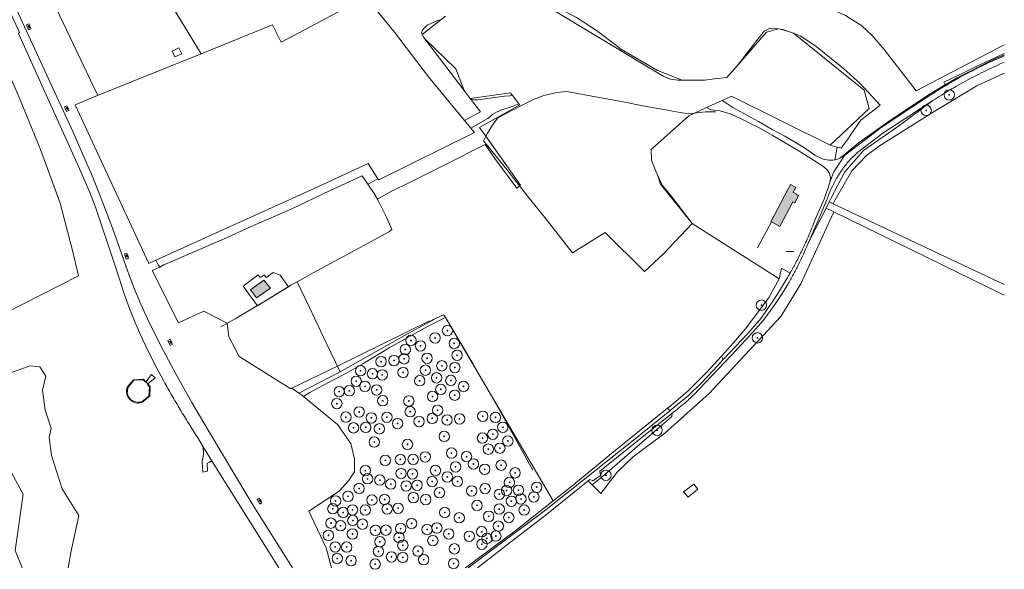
# Model space of a CAD drawing. Header units: metres. Extents: x 187482 to 189800, y 333582 to 335019.
# Tile 194 of 256: x 189325 to 189798, y 333583 to 333848. Entities that reach past the tile are written whole.
import ezdxf

# ---------------------------------------------------------------- set-up
doc = ezdxf.new("R2010")
doc.units = ezdxf.units.M
doc.layers.get('0').update_dxf_attribs({"color": 252, "lineweight": 18})
for name, color, linetype, lineweight in [('B-WE-GR-BEPLANTING_CULTUUR_BOSPLANTSOEN-GV', 252, 'Continuous', 18), ('B-WE-GR-BEPLANTING_CULTUUR_HEESTERS-GV', 252, 'Continuous', 18), ('B-WE-GR-BOOM-S', 252, 'Continuous', 18), ('B-WE-GR-BOS_GEMENGD-GV', 252, 'Continuous', 18), ('B-WE-GR-BOS_LOOF-GV', 252, 'Continuous', 18), ('B-WE-GR-BOUWLAND-GV', 252, 'Continuous', 18), ('B-WE-GR-GRAS-GV', 252, 'Continuous', 18), ('B-WE-GR-GROENVOORZIENING-GV', 252, 'Continuous', 18), ('B-WE-GR-HOUTWAL-GV', 252, 'Continuous', 18), ('B-WE-IE-KUNSTOBJECT-S', 252, 'Continuous', 18), ('B-WE-IE-TERREINAFSCHEIDING_KUNSTMATIG_HEKWERK-G', 252, 'IE-TERREINAFSCHEIDING_KUNSTMATIG-SO', 18), ('B-WE-IE-TERREINAFSCHEIDING_KUNSTMATIG_MUUR-G', 252, 'IE-TERREINAFSCHEIDING_KUNSTMATIG-SO', 18), ('B-WE-IE-TERREINAFSCHEIDING_KUNSTMATIG_MUUR-GV', 252, 'Continuous', 18), ('B-WE-OG-BEBOUWING-GV', 252, 'Continuous', 18), ('B-WE-OG-TERREIN_BEGROEID-GV', 252, 'Continuous', 18), ('B-WE-OG-TERREIN_ERF-GV', 252, 'Continuous', 18), ('B-WE-OG-WEG-GV', 252, 'Continuous', 18), ('B-WE-VH-GESLOTENVERHARDING_ASFALT-GV', 252, 'Continuous', 18), ('B-WE-VH-GESLOTENVERHARDING_BETON-GV', 252, 'Continuous', 18), ('B-WE-VH-HALFVERHARDING-GV', 252, 'Continuous', 18), ('B-WE-VH-ONVERHARD-GV', 252, 'Continuous', 18), ('B-WE-VH-OPENVERHARDING_BETONELEMENT-GV', 252, 'Continuous', 18), ('B-WE-VH-OPENVERHARDING_SIERBESTRATING-GV', 252, 'Continuous', 18)]:
    doc.layers.add(name, color=color, linetype=linetype, lineweight=lineweight)
doc.layers.add('B-WE-OG-BEBOUWING-V', color=7, linetype='Continuous', lineweight=18, true_color=0xf0f0f0)
doc.linetypes.add('IE-TERREINAFSCHEIDING_KUNSTMATIG-SO', pattern='A,4,[82,NLCS.SHX,S=0.75,R=90,X=0,Y=0],4,-2', length=10)

# ---------------------------------------------------------------- blocks, each defined once
blk = doc.blocks.new('SIE-KUNSTOBJECT-SO')
at = {"flags": 128}
blk.add_lwpolyline([(0.3, -0.7, 0.700208), (-0.3, -0.7), (-0.6, -1.5, -1), (-1, -1.2), (-0.5, -0.6, 0.700208), (-0.8, -0.1), (-1.6, -0.3, -1), (-1.6, 0.3), (-0.8, 0.1, 0.700208), (-0.5, 0.6), (-1, 1.2, -1), (-0.6, 1.5), (-0.3, 0.7, 0.700208), (0.3, 0.7), (0.6, 1.5, -1), (1, 1.2), (0.5, 0.6, 0.700208), (0.8, 0.1), (1.6, 0.3, -1), (1.6, -0.3), (0.8, -0.1, 0.700208), (0.5, -0.6), (1, -1.2, -1), (0.6, -1.5)], format="xyb", close=True, dxfattribs=at)
blk = doc.blocks.new('SGR-BOOM_GBKN-SO')
at = {"color": 0, "linetype": 'ByBlock', "lineweight": 18}
for radius in [2, 0.15]:
    blk.add_circle((0, 0), radius, dxfattribs=at)

msp = doc.modelspace()

# ---------------------------------------------------------------- hatches: boundary and pattern name
at = {"layer": 'B-WE-OG-BEBOUWING-V'}
h = msp.add_hatch(color=256, dxfattribs=at)
h.dxf.hatch_style = 1
h.paths.add_polyline_path([(189695.168, 333768.346), (189693.914, 333765.926), (189693.851, 333765.959), (189685.81, 333750.436), (189686.06, 333750.307), (189690.122, 333748.202), (189696.24, 333760.012), (189697.252, 333759.488), (189699.119, 333762.883), (189698.021, 333763.452), (189698.163, 333763.725), (189696.516, 333764.578), (189697.731, 333766.923)], flags=17)
h = msp.add_hatch(color=256, dxfattribs=at)
h.dxf.hatch_style = 1
h.paths.add_polyline_path([(189441.926, 333722.335), (189435.475, 333717.706), (189438.466, 333713.907), (189445.154, 333718.46)], flags=17)

# ---------------------------------------------------------------- linework, layer by layer
at = {"layer": 'B-WE-GR-BEPLANTING_CULTUUR_BOSPLANTSOEN-GV'}
for points in [[(189797.995, 333835.461), (189755.601, 333813.423), (189752.896, 333816.896), (189740.171, 333833.229), (189734.532, 333839.877), (189729.496, 333844.54), (189721.674, 333849.534), (189692.557, 333862.776), (189690.708, 333863.401), (189687.304, 333864.726), (189698.103, 333879.602), (189705.714, 333890.719), (189715.072, 333903.831), (189730.736, 333926.126), (189731.091, 333926.025), (189732.258, 333926.131), (189741.844, 333922.973), (189742.967, 333922.654), (189754.446, 333919.2), (189768.032, 333914.986), (189781.652, 333911.034), (189791.639, 333908.374), (189797.995, 333906.736)], [(189460.973, 333666.351), (189477.359, 333652.915), (189483.755, 333643.88), (189485.568, 333636.301), (189485.492, 333630.226), (189482.605, 333625.905), (189478.188, 333620.817), (189463.616, 333611.316), (189471.981, 333593.712), (189474.535, 333583.97)]]:
    msp.add_lwpolyline(points, dxfattribs=at)
at = {"layer": 'B-WE-GR-BEPLANTING_CULTUUR_BOSPLANTSOEN-GV', "flags": 128}
for points in [[(189386.56, 333872.849), (189411.878, 333831.172), (189446.119, 333845.012), (189450.352, 333836.809), (189453.647, 333838.559), (189479.639, 333852.367)], [(189491.099, 333858.445), (189504.854, 333841.532), (189521.12, 333820.039), (189538.425, 333799.161), (189546.134, 333803.206), (189541.343, 333809.489), (189541.192, 333809.688), (189538.324, 333813.448), (189519.246, 333838.467), (189518.865, 333838.967), (189518.167, 333840.445), (189517.736, 333841.358), (189518.378, 333842.867), (189520.513, 333844.882), (189525.507, 333847.096), (189527.131, 333847.542), (189529.361, 333849.307)], [(189592.286, 333848.559), (189601.933, 333842.389), (189611.661, 333834.941), (189613.14, 333833.756), (189631.199, 333823.176), (189643.027, 333818.479), (189653.809, 333818.536), (189654.014, 333818.559), (189658.609, 333819.076), (189664.656, 333819.757), (189669.741, 333825.559), (189676.081, 333833.887), (189682.477, 333842.036), (189685.347, 333843.526), (189689.498, 333843.115), (189690.41, 333843.024), (189691.583, 333842.908), (189694.707, 333841.751), (189696.692, 333841.016), (189699.863, 333839.841), (189707.428, 333834.768), (189720.744, 333824.058), (189728.713, 333816.933), (189738.304, 333806.506), (189729.046, 333799.202), (189726.441, 333795.496), (189724.179, 333792.314), (189722.686, 333790.171), (189721.29, 333788.212), (189720.083, 333786.486), (189719.605, 333785.811), (189718.623, 333786.079), (189717.652, 333786.344), (189716.488, 333780.212)], [(189718.936, 333780.986), (189719.961, 333781.751), (189727.66, 333788.202), (189741.689, 333798.112), (189761.555, 333811.417), (189769.633, 333816.302), (189768.9, 333817.519), (189778.353, 333822.068), (189784.195, 333824.88), (189797.995, 333831.363)], [(189797.995, 333831.363), (189784.195, 333824.88), (189778.353, 333822.068), (189768.9, 333817.519), (189769.633, 333816.302), (189774.95, 333819.517), (189792.825, 333828.387), (189797.995, 333830.689)], [(189538.915, 333583.97), (189540.174, 333584.993), (189563.273, 333602.188), (189581.056, 333616.243), (189529.234, 333704.425), (189520.703, 333700.138), (189502.183, 333689.87), (189489.563, 333682.164), (189481.734, 333677.701), (189474.834, 333674.103), (189464.036, 333668.29), (189460.973, 333666.351)]]:
    msp.add_lwpolyline(points, dxfattribs=at)
at = {"layer": 'B-WE-GR-BEPLANTING_CULTUUR_BOSPLANTSOEN-GV'}
for points in [[(189716.488, 333780.212, 0.0283), (189717.734, 333780.529)], [(189717.734, 333780.529, 0.0293097), (189718.936, 333780.986)]]:
    msp.add_lwpolyline(points, format="xyb", dxfattribs=at)
at = {"layer": 'B-WE-GR-BEPLANTING_CULTUUR_HEESTERS-GV', "flags": 128}
msp.add_lwpolyline([(189385.219, 333673.519), (189384.994, 333673.333), (189383.909, 333674.385), (189379.423, 333674.204), (189376.498, 333670.589), (189376.366, 333669.176), (189376.235, 333668.025), (189376.563, 333666.842), (189377.319, 333665.659), (189377.944, 333664.935), (189379.061, 333664.245), (189380.343, 333663.851), (189381.756, 333663.621), (189382.808, 333663.654), (189383.268, 333663.884), (189386.621, 333666.612), (189387.015, 333671.115), (189386.062, 333672.134), (189386.221, 333672.47)], close=True, dxfattribs=at)
at = {"layer": 'B-WE-GR-BOS_GEMENGD-GV', "flags": 128}
msp.add_lwpolyline([(189455.475, 333670.345), (189458.728, 333668.071), (189478.588, 333678.324), (189489.662, 333684.494), (189509.964, 333695.897), (189521.635, 333702.374), (189521.315, 333702.639), (189477.78, 333681.164)], close=True, dxfattribs=at)
at = {"layer": 'B-WE-GR-BOS_LOOF-GV'}
for points in [[(189310.315, 333882.898), (189311.532, 333883.395), (189312.508, 333881.005), (189311.291, 333880.508), (189310.174, 333879.996), (189350.222, 333793.505), (189356.125, 333780.225), (189359.076, 333773.291), (189362.036, 333766.054), (189364.9, 333758.779), (189370.089, 333744.829), (189374.822, 333731.526), (189377.183, 333724.714), (189379.77, 333717.984), (189382.867, 333710.852), (189386.104, 333703.783), (189392.501, 333690.797), (189396.066, 333683.894), (189399.737, 333677.046), (189407.364, 333663.567), (189415.197, 333650.206), (189436.307, 333614.781), (189455.773, 333583.97)], [(189393.891, 333673.73), (189390.225, 333680.602), (189386.715, 333687.556), (189383.486, 333694.341), (189380.41, 333701.196), (189377.424, 333708.701), (189374.727, 333716.314), (189372.391, 333723.228), (189370.2, 333730.189), (189360.969, 333757.421), (189358.233, 333764.545), (189355.291, 333771.587), (189352.284, 333778.392), (189349.122, 333785.126), (189324.004, 333840.987)], [(189317.498, 333826.156), (189324.838, 333809.104), (189334.636, 333785.138), (189344.019, 333759.397), (189350.063, 333736.023), (189352.794, 333724.402), (189317.192, 333706.24)], [(189353.082, 333609.134), (189349.155, 333591.401), (189347.829, 333583.97)]]:
    msp.add_lwpolyline(points, dxfattribs=at)
at = {"layer": 'B-WE-GR-BOS_LOOF-GV', "flags": 128}
for points in [[(189474.535, 333583.97), (189471.981, 333593.712), (189463.616, 333611.316), (189478.188, 333620.817), (189482.605, 333625.905), (189485.492, 333630.226), (189485.568, 333636.301), (189483.755, 333643.88), (189477.359, 333652.915), (189460.973, 333666.351), (189459.729, 333667.371), (189458.728, 333668.071), (189455.475, 333670.345), (189454.876, 333670.054), (189430.122, 333685.711), (189425.146, 333695.037), (189424.311, 333701.728), (189413.118, 333707.353), (189400.904, 333701.801), (189388.205, 333726.956), (189391.907, 333728.533), (189391.394, 333729.443), (189390.11, 333731.89), (189387.323, 333730.623), (189386.647, 333730.316), (189351.242, 333806.663), (189362.06, 333811.036), (189361.767, 333811.762), (189342.202, 333852.738)], [(189325.777, 333583.97), (189322.413, 333592.316), (189326.197, 333619.434), (189303.866, 333660.179), (189306.272, 333671.985), (189310.428, 333676.035), (189317.994, 333677.022), (189329.479, 333681.193), (189334.189, 333680.685), (189337.178, 333676.256), (189335.579, 333669.434), (189336.88, 333659.799), (189339.667, 333651.216), (189338.793, 333646.703), (189339.831, 333638.085), (189344.922, 333621.967), (189353.082, 333609.134)], [(189376.266, 333670.814), (189379.279, 333674.473), (189384.079, 333674.673), (189385.219, 333673.519), (189387.998, 333677.006), (189389.699, 333675.325), (189386.221, 333672.47), (189387.351, 333671.278), (189387.072, 333666.491), (189383.317, 333663.498)], [(189415.872, 333634.915), (189414.706, 333634.171), (189414.846, 333630.457), (189412.63, 333629.992), (189412.299, 333635.228), (189412.968, 333638.469), (189412.78, 333642.274), (189410.015, 333646.821)], [(189449.149, 333583.97), (189417.141, 333635.1)]]:
    msp.add_lwpolyline(points, dxfattribs=at)
for points in [[(189329.757, 333843.817), (189330.014, 333843.231), (189328.815, 333842.703), (189327.788, 333845.039), (189328.987, 333845.566), (189329.245, 333844.98)], [(189347.128, 333803.455), (189346.048, 333805.664), (189347.249, 333806.208), (189348.328, 333803.999)], [(189496.56, 333761.316), (189501.917, 333764.31), (189513.556, 333770.129), (189529.289, 333777.996), (189548.39, 333787.546), (189549.473, 333785.976), (189553.01, 333780.85), (189563.594, 333766.563), (189565.379, 333767.966), (189565.446, 333768.018), (189548.732, 333791.573), (189545.734, 333795.799), (189565.017, 333806.57), (189564.576, 333807.157), (189561.304, 333805.887), (189555.989, 333804.038), (189553.454, 333802.862), (189552.143, 333802.175), (189549.703, 333800.072), (189541.522, 333795.418), (189543.221, 333793.285), (189497.187, 333770.582), (189496.85, 333771.106), (189491.964, 333768.484), (189495.051, 333764.012)], [(189376.724, 333733.585), (189376.975, 333732.917), (189375.781, 333732.465), (189374.899, 333734.923), (189376.092, 333735.376), (189376.326, 333734.64)], [(189460.973, 333666.351), (189464.036, 333668.29), (189474.834, 333674.103), (189481.734, 333677.701), (189489.563, 333682.164), (189502.183, 333689.87), (189520.703, 333700.138), (189529.234, 333704.425), (189528.557, 333705.507), (189527.811, 333705.535), (189523.607, 333703.468), (189521.635, 333702.374), (189509.964, 333695.897), (189489.662, 333684.494), (189478.588, 333678.324), (189458.728, 333668.071), (189459.729, 333667.371)], [(189397.703, 333692.192), (189398.036, 333691.561), (189396.908, 333690.963), (189395.725, 333693.291), (189396.852, 333693.89), (189397.176, 333693.189)], [(189440.711, 333615.896), (189441.072, 333615.281), (189439.972, 333614.633), (189438.686, 333616.905), (189439.784, 333617.554), (189440.14, 333616.869)]]:
    msp.add_lwpolyline(points, close=True, dxfattribs=at)
at = {"layer": 'B-WE-GR-BOS_LOOF-GV'}
for points in [[(189397.763, 333666.909, -0.0040487), (189393.891, 333673.73)], [(189376.068, 333667.715, -0.1393875), (189376.266, 333670.814)], [(189377.53, 333664.976, -0.1393304), (189376.068, 333667.715)], [(189401.741, 333660.149, -0.0041112), (189397.763, 333666.909)], [(189380.214, 333663.415, -0.139701), (189377.53, 333664.976)], [(189383.317, 333663.498, -0.1395374), (189380.214, 333663.415)], [(189405.826, 333653.452, -0.0039341), (189401.741, 333660.149)], [(189410.015, 333646.821, -0.0040679), (189405.826, 333653.452)], [(189416.143, 333635.132, 0.0904178), (189415.872, 333634.915)], [(189416.472, 333635.242, 0.0902443), (189416.143, 333635.132)], [(189416.819, 333635.231, 0.0893388), (189416.472, 333635.242)], [(189417.141, 333635.1, 0.090281), (189416.819, 333635.231)]]:
    msp.add_lwpolyline(points, format="xyb", dxfattribs=at)
at = {"layer": 'B-WE-GR-BOUWLAND-GV', "flags": 128}
for points in [[(189529.361, 333849.307), (189527.131, 333847.542), (189518.167, 333840.445), (189518.865, 333838.967), (189519.246, 333838.467), (189534.246, 333823.909), (189538.324, 333813.448), (189541.192, 333809.688), (189560.621, 333812.431), (189561.578, 333811.155), (189564.576, 333807.157), (189565.017, 333806.57), (189545.734, 333795.799), (189548.732, 333791.573), (189565.446, 333768.018), (189565.379, 333767.966), (189563.594, 333766.563), (189553.01, 333780.85), (189549.473, 333785.976), (189548.39, 333787.546), (189529.289, 333777.996), (189513.556, 333770.129), (189501.917, 333764.31), (189496.56, 333761.316), (189495.051, 333764.012), (189491.964, 333768.484), (189489.209, 333772.475), (189473.471, 333765.356), (189455.471, 333756.688), (189435.881, 333748.088), (189422.601, 333742.079), (189393.909, 333729.663), (189391.907, 333728.533), (189388.205, 333726.956), (189400.904, 333701.801), (189413.118, 333707.353), (189424.311, 333701.728), (189425.146, 333695.037), (189430.122, 333685.711), (189454.876, 333670.054), (189455.475, 333670.345), (189477.78, 333681.164), (189521.315, 333702.639), (189521.635, 333702.374), (189523.607, 333703.468), (189527.811, 333705.535), (189528.557, 333705.507), (189529.234, 333704.425), (189581.056, 333616.243), (189589.203, 333622.641), (189610.836, 333640.386), (189636.131, 333660.875), (189637.909, 333662.315), (189645.977, 333669.183), (189654.766, 333677.972), (189661.955, 333685.781), (189667.796, 333692.127), (189673.455, 333698.794), (189684.629, 333713.728), (189689.706, 333723.009), (189647.95, 333749.645), (189632.743, 333768.406), (189631.215, 333773.026), (189630.221, 333774.987), (189628.387, 333780.029), (189628.261, 333785.156), (189628.265, 333785.162), (189629.768, 333786.617), (189646.255, 333801.41), (189654.829, 333805.285), (189662.328, 333808.675), (189666.854, 333810.721), (189714.232, 333787.277), (189733.036, 333804.86), (189730.594, 333813.652), (189696.692, 333841.016), (189694.707, 333841.751), (189690.41, 333843.024), (189689.498, 333843.115), (189683.705, 333841.492), (189669.741, 333825.559), (189664.656, 333819.757), (189658.609, 333819.076), (189654.014, 333818.559), (189653.809, 333818.536), (189643.027, 333818.479), (189640.98, 333818.469), (189637.437, 333818.936), (189633.959, 333820.372), (189576.983, 333854.68)], [(189797.995, 333715.175), (189716.091, 333755.175), (189700.188, 333720.554), (189690.606, 333704.924), (189682.104, 333695.684), (189656.163, 333667.928), (189634.745, 333648.75), (189619.532, 333637.417), (189611.917, 333630.047), (189604.074, 333619.785), (189599.902, 333623.969), (189597.969, 333625.907), (189577.034, 333609.014), (189558.514, 333594.798), (189544.737, 333583.97)]]:
    msp.add_lwpolyline(points, dxfattribs=at)
at = {"layer": 'B-WE-GR-BOUWLAND-GV'}
msp.add_lwpolyline([(189797.995, 333821.816), (189784.852, 333815.777), (189764.218, 333803.456), (189738.001, 333786.984), (189731.8, 333782.233), (189724.608, 333774.915), (189716.708, 333761.006), (189715.711, 333759.051), (189797.995, 333720.211)], dxfattribs=at)
at = {"layer": 'B-WE-GR-BOUWLAND-GV', "flags": 128}
msp.add_lwpolyline([(189439.724, 333710.564), (189438.855, 333710.029), (189431.962, 333719.517), (189439.282, 333724.834), (189440.222, 333723.54), (189442.162, 333724.95), (189443.083, 333723.683), (189446.373, 333726.072), (189449.767, 333724.779), (189452.241, 333721.373), (189453.842, 333719.17), (189439.905, 333710.67)], close=True, dxfattribs=at)
at = {"layer": 'B-WE-GR-GRAS-GV', "flags": 128}
msp.add_lwpolyline([(189387.323, 333730.623), (189390.11, 333731.89), (189466.095, 333766.43), (189492.136, 333778.429), (189496.85, 333771.106), (189497.187, 333770.582), (189543.221, 333793.285), (189541.522, 333795.418), (189538.425, 333799.161), (189521.12, 333820.039), (189504.854, 333841.532), (189491.099, 333858.445), (189479.639, 333852.367), (189453.647, 333838.559), (189450.352, 333836.809), (189446.119, 333845.012), (189411.878, 333831.172), (189362.06, 333811.036), (189351.242, 333806.663), (189386.647, 333730.316)], close=True, dxfattribs=at)
at = {"layer": 'B-WE-GR-GRAS-GV'}
msp.add_lwpolyline([(189721.674, 333849.534), (189729.496, 333844.54), (189734.532, 333839.877), (189740.171, 333833.229), (189752.896, 333816.896), (189755.601, 333813.423), (189797.995, 333835.461)], dxfattribs=at)
at = {"layer": 'B-WE-GR-GROENVOORZIENING-GV'}
for points in [[(189797.948, 333827.082, 0.010422), (189789.093, 333823.016)], [(189780.415, 333818.584, 0.0104764), (189771.929, 333813.795)], [(189789.093, 333823.016, 0.0103727), (189780.415, 333818.584)], [(189771.929, 333813.795, 0.0103676), (189763.65, 333808.657)], [(189703.332, 333739.388, -0.0089802), (189701.224, 333734.485)], [(189701.224, 333734.485, -0.0088857), (189698.941, 333729.661)], [(189698.941, 333729.661, -0.0090514), (189696.486, 333724.923)], [(189696.486, 333724.923, -0.0088081), (189693.861, 333720.276)], [(189651.109, 333669.695, -0.0114327), (189648.101, 333666.668)], [(189644.959, 333663.781, -0.0113436), (189641.689, 333661.041)], [(189648.101, 333666.668, -0.0114313), (189644.959, 333663.781)], [(189641.689, 333661.041, -0.0115307), (189638.297, 333658.452)]]:
    msp.add_lwpolyline(points, format="xyb", dxfattribs=at)
at = {"layer": 'B-WE-GR-GROENVOORZIENING-GV', "flags": 128}
for points in [[(189797.995, 333827.103), (189797.948, 333827.082)], [(189715.711, 333759.051), (189716.708, 333761.006), (189724.608, 333774.915), (189731.8, 333782.233), (189738.001, 333786.984), (189764.218, 333803.456), (189784.852, 333815.777), (189797.995, 333821.816)], [(189763.65, 333808.657), (189747.683, 333796.877), (189730.302, 333784.67), (189721.28, 333774.454), (189714.823, 333761.916), (189713.843, 333760.013), (189715.711, 333759.051)], [(189634.745, 333648.75), (189656.163, 333667.928), (189682.104, 333695.684), (189690.606, 333704.924), (189700.188, 333720.554), (189716.091, 333755.175), (189712.305, 333757.024), (189712.125, 333756.675), (189704.977, 333742.622), (189703.332, 333739.388)], [(189693.861, 333720.276), (189690.871, 333715.394), (189687.699, 333710.628), (189682.192, 333703.1), (189677.024, 333697.29), (189669.664, 333689.286), (189651.109, 333669.695)], [(189638.297, 333658.452), (189638.148, 333656.726), (189604.574, 333627.775), (189601.336, 333624.983), (189599.902, 333623.969), (189604.074, 333619.785), (189611.917, 333630.047), (189619.532, 333637.417), (189634.745, 333648.75)]]:
    msp.add_lwpolyline(points, dxfattribs=at)
at = {"layer": 'B-WE-GR-HOUTWAL-GV', "flags": 128}
for points in [[(189575.162, 333855.182), (189576.983, 333854.68), (189633.959, 333820.372), (189637.437, 333818.936), (189640.98, 333818.469), (189643.027, 333818.479), (189631.199, 333823.176), (189613.14, 333833.756), (189611.661, 333834.941), (189601.933, 333842.389), (189592.286, 333848.559), (189582.984, 333853.37)], [(189527.131, 333847.542), (189525.507, 333847.096), (189520.513, 333844.882), (189518.378, 333842.867), (189517.736, 333841.358), (189518.167, 333840.445)], [(189689.498, 333843.115), (189685.347, 333843.526), (189682.477, 333842.036), (189676.081, 333833.887), (189669.741, 333825.559), (189683.705, 333841.492)], [(189694.707, 333841.751), (189691.583, 333842.908), (189690.41, 333843.024)], [(189519.246, 333838.467), (189538.324, 333813.448), (189534.246, 333823.909)], [(189696.692, 333841.016), (189730.594, 333813.652), (189733.036, 333804.86), (189714.232, 333787.277), (189717.652, 333786.344), (189718.623, 333786.079), (189719.605, 333785.811), (189720.083, 333786.486), (189721.29, 333788.212), (189722.686, 333790.171), (189724.179, 333792.314), (189726.441, 333795.496), (189729.046, 333799.202), (189738.304, 333806.506), (189728.713, 333816.933), (189720.744, 333824.058), (189707.428, 333834.768), (189699.863, 333839.841)], [(189564.576, 333807.157), (189561.578, 333811.155), (189560.238, 333811.019), (189557.697, 333810.829), (189546.136, 333809.163), (189544.669, 333808.957), (189543.025, 333809.101), (189541.343, 333809.489), (189546.134, 333803.206), (189538.425, 333799.161), (189541.522, 333795.418), (189549.703, 333800.072), (189552.143, 333802.175), (189553.454, 333802.862), (189555.989, 333804.038), (189561.304, 333805.887)], [(189561.578, 333811.155), (189560.621, 333812.431), (189541.192, 333809.688), (189541.343, 333809.489), (189543.025, 333809.101), (189544.669, 333808.957), (189546.136, 333809.163), (189557.697, 333810.829), (189560.238, 333811.019)], [(189496.85, 333771.106), (189492.136, 333778.429), (189466.095, 333766.43), (189390.11, 333731.89), (189391.394, 333729.443), (189391.907, 333728.533), (189393.909, 333729.663), (189422.601, 333742.079), (189435.881, 333748.088), (189455.471, 333756.688), (189473.471, 333765.356), (189489.209, 333772.475), (189491.964, 333768.484)]]:
    msp.add_lwpolyline(points, close=True, dxfattribs=at)
for points in [[(189716.488, 333780.212), (189717.652, 333786.344), (189714.232, 333787.277), (189666.854, 333810.721), (189662.328, 333808.675), (189663.625, 333807.864)], [(189663.625, 333807.864), (189667.449, 333805.346), (189679.858, 333798.537), (189686.302, 333794.81), (189692.479, 333791.555), (189698.751, 333787.923), (189701.859, 333786.026), (189706.858, 333782.457), (189709.163, 333781.264)], [(189797.995, 333720.211), (189715.711, 333759.051), (189713.843, 333760.013), (189712.305, 333757.024)]]:
    msp.add_lwpolyline(points, dxfattribs=at)
at = {"layer": 'B-WE-GR-HOUTWAL-GV'}
for points in [[(189709.163, 333781.264, 0.0836768), (189712.737, 333780.119)], [(189712.737, 333780.119, 0.0839723), (189716.488, 333780.212)]]:
    msp.add_lwpolyline(points, format="xyb", dxfattribs=at)
msp.add_lwpolyline([(189712.305, 333757.024), (189716.091, 333755.175), (189797.995, 333715.175)], dxfattribs=at)
at = {"layer": 'B-WE-IE-TERREINAFSCHEIDING_KUNSTMATIG_HEKWERK-G', "ltscale": 0.2, "flags": 128}
for points in [[(189571.681, 333809.262), (189567.38, 333807.056), (189559.277, 333802.878), (189554.33, 333800.152), (189552.16, 333797.288), (189549.466, 333792.972), (189548.732, 333791.573)], [(189659.145, 333803.201), (189656.828, 333803.297), (189654.344, 333803.255), (189646.106, 333802.332), (189641.204, 333803.049), (189637.891, 333803.706), (189624.245, 333806.151), (189614.724, 333808.011), (189603.154, 333810.11), (189587.632, 333813.001), (189582.854, 333812.558), (189576.567, 333811.072), (189571.876, 333809.334), (189571.681, 333809.262)], [(189548.732, 333791.573), (189547.539, 333789.297)], [(189547.539, 333789.297), (189558.808, 333775.597), (189568.897, 333762.631), (189577.633, 333751.654), (189590.392, 333735.455), (189606.102, 333745.291), (189624.986, 333726.534), (189634.057, 333734.932), (189647.95, 333749.645)], [(189549.473, 333785.976), (189553.01, 333780.85)], [(189393.909, 333729.663), (189422.601, 333742.079), (189435.881, 333748.088), (189455.471, 333756.688), (189473.471, 333765.356), (189489.209, 333772.475)], [(189489.209, 333772.475), (189491.964, 333768.484)], [(189647.95, 333749.645), (189637.591, 333762.967), (189633.449, 333768.069), (189630.65, 333774.335)], [(189491.964, 333768.484), (189495.051, 333764.012), (189497.292, 333760.008)], [(189497.466, 333759.659), (189500.969, 333752.634), (189503.436, 333746.642), (189502.336, 333745.7), (189486.168, 333736.883), (189465.335, 333725.776), (189458.001, 333721.589)], [(189497.292, 333760.008), (189497.466, 333759.659)], [(189679.302, 333737.932), (189686.06, 333750.307)], [(189696.667, 333736.098), (189693.104, 333736.174)], [(189391.907, 333728.533), (189393.909, 333729.663)], [(189457.694, 333721.414), (189454.985, 333719.867), (189439.905, 333710.67), (189439.724, 333710.564)], [(189458.001, 333721.589), (189457.694, 333721.414)], [(189458.001, 333721.589), (189463.752, 333709.434), (189471.894, 333692.28), (189478.588, 333678.324)], [(189439.724, 333710.564), (189428.23, 333703.811), (189421.36, 333699.941)], [(189529.234, 333704.425), (189542.416, 333682.348), (189555.78, 333659.055), (189571.222, 333631.01)], [(189385.219, 333673.519), (189384.079, 333674.673), (189379.279, 333674.473), (189376.266, 333670.814)], [(189383.317, 333663.498), (189387.072, 333666.491), (189387.351, 333671.278), (189386.221, 333672.47)]]:
    msp.add_lwpolyline(points, dxfattribs=at)
msp.add_lwpolyline([(189643.791, 333620.646), (189646.061, 333617.998), (189650.702, 333621.808), (189648.679, 333624.262)], close=True, dxfattribs=at)
at = {"layer": 'B-WE-IE-TERREINAFSCHEIDING_KUNSTMATIG_MUUR-G', "ltscale": 0.2, "flags": 128}
for points in [[(189329.245, 333844.98), (189328.691, 333844.644), (189329.202, 333843.481), (189329.757, 333843.817)], [(189329.757, 333843.817), (189329.245, 333844.98)], [(189376.724, 333733.585), (189376.208, 333733.407), (189375.809, 333734.462), (189376.326, 333734.64)], [(189376.326, 333734.64), (189376.724, 333733.585)], [(189397.703, 333692.192), (189397.214, 333691.951), (189396.686, 333692.948), (189397.176, 333693.189)], [(189397.176, 333693.189), (189397.703, 333692.192)], [(189440.711, 333615.896), (189440.233, 333615.634), (189439.661, 333616.606), (189440.14, 333616.869)], [(189440.14, 333616.869), (189440.711, 333615.896)]]:
    msp.add_lwpolyline(points, dxfattribs=at)
msp.add_lwpolyline([(189347.975, 333804.6), (189347.512, 333805.576), (189347.007, 333805.347), (189347.47, 333804.371)], close=True, dxfattribs=at)
at = {"layer": 'B-WE-IE-TERREINAFSCHEIDING_KUNSTMATIG_MUUR-G', "ltscale": 0.2}
for points in [[(189376.068, 333667.715, -0.1393875), (189376.266, 333670.814)], [(189377.53, 333664.976, -0.1393304), (189376.068, 333667.715)], [(189380.214, 333663.415, -0.139701), (189377.53, 333664.976)], [(189383.317, 333663.498, -0.1395374), (189380.214, 333663.415)]]:
    msp.add_lwpolyline(points, format="xyb", dxfattribs=at)
at = {"layer": 'B-WE-IE-TERREINAFSCHEIDING_KUNSTMATIG_MUUR-GV', "flags": 128}
for points in [[(189383.317, 333663.498), (189387.072, 333666.491), (189387.351, 333671.278), (189386.221, 333672.47), (189386.062, 333672.134), (189387.015, 333671.115), (189386.621, 333666.612), (189383.268, 333663.884), (189382.808, 333663.654), (189381.756, 333663.621), (189380.343, 333663.851), (189379.061, 333664.245), (189377.944, 333664.935), (189377.319, 333665.659), (189376.563, 333666.842), (189376.235, 333668.025), (189376.366, 333669.176), (189376.498, 333670.589), (189379.423, 333674.204), (189383.909, 333674.385), (189384.994, 333673.333), (189385.219, 333673.519)], [(189385.219, 333673.519), (189384.079, 333674.673), (189379.279, 333674.473), (189376.266, 333670.814)]]:
    msp.add_lwpolyline(points, dxfattribs=at)
at = {"layer": 'B-WE-IE-TERREINAFSCHEIDING_KUNSTMATIG_MUUR-GV'}
for points in [[(189376.266, 333670.814, 0.1393875), (189376.068, 333667.715)], [(189376.068, 333667.715, 0.1393304), (189377.53, 333664.976)], [(189377.53, 333664.976, 0.139701), (189380.214, 333663.415)], [(189380.214, 333663.415, 0.1395374), (189383.317, 333663.498)]]:
    msp.add_lwpolyline(points, format="xyb", dxfattribs=at)
at = {"layer": 'B-WE-OG-BEBOUWING-GV', "flags": 128}
for points in [[(189695.168, 333768.346), (189693.914, 333765.926), (189693.851, 333765.959), (189685.81, 333750.436), (189686.06, 333750.307), (189690.122, 333748.202), (189696.24, 333760.012), (189697.252, 333759.488), (189699.119, 333762.883), (189698.021, 333763.452), (189698.163, 333763.725), (189696.516, 333764.578), (189697.731, 333766.923)], [(189441.926, 333722.335), (189435.475, 333717.706), (189438.466, 333713.907), (189445.154, 333718.46)]]:
    msp.add_lwpolyline(points, close=True, dxfattribs=at)
at = {"layer": 'B-WE-OG-TERREIN_BEGROEID-GV', "flags": 128}
for points in [[(189317.192, 333706.24), (189352.794, 333724.402), (189350.063, 333736.023), (189344.019, 333759.397), (189334.636, 333785.138), (189324.838, 333809.104), (189317.498, 333826.156)], [(189347.829, 333583.97), (189349.155, 333591.401), (189353.082, 333609.134)]]:
    msp.add_lwpolyline(points, dxfattribs=at)
at = {"layer": 'B-WE-OG-TERREIN_BEGROEID-GV'}
msp.add_lwpolyline([(189353.082, 333609.134), (189344.922, 333621.967), (189339.831, 333638.085), (189338.793, 333646.703), (189339.667, 333651.216), (189336.88, 333659.799), (189335.579, 333669.434), (189337.178, 333676.256), (189334.189, 333680.685), (189329.479, 333681.193), (189317.994, 333677.022), (189310.428, 333676.035), (189306.272, 333671.985), (189303.866, 333660.179), (189326.197, 333619.434), (189322.413, 333592.316), (189325.777, 333583.97)], dxfattribs=at)
at = {"layer": 'B-WE-OG-TERREIN_ERF-GV', "flags": 128}
for points in [[(189362.06, 333811.036), (189411.878, 333831.172), (189386.56, 333872.849), (189342.202, 333852.738), (189361.767, 333811.762)], [(189402.502, 333831.198), (189401.165, 333834.062), (189397.824, 333832.502), (189399.161, 333829.638)], [(189402.502, 333831.198), (189399.161, 333829.638), (189397.824, 333832.502), (189401.165, 333834.062)], [(189695.168, 333768.346), (189697.731, 333766.923), (189696.516, 333764.578), (189698.163, 333763.725), (189698.021, 333763.452), (189699.119, 333762.883), (189697.252, 333759.488), (189696.24, 333760.012), (189690.122, 333748.202), (189686.06, 333750.307), (189685.81, 333750.436), (189693.851, 333765.959), (189693.914, 333765.926)], [(189439.724, 333710.564), (189439.905, 333710.67), (189453.842, 333719.17), (189452.241, 333721.373), (189449.767, 333724.779), (189446.373, 333726.072), (189443.083, 333723.683), (189442.162, 333724.95), (189440.222, 333723.54), (189439.282, 333724.834), (189431.962, 333719.517), (189438.855, 333710.029)], [(189441.926, 333722.335), (189445.154, 333718.46), (189438.466, 333713.907), (189435.475, 333717.706)]]:
    msp.add_lwpolyline(points, close=True, dxfattribs=at)
for points in [[(189706.937, 333751.191), (189711.332, 333761.206), (189713.495, 333767.149), (189714.292, 333769.985), (189714.376, 333771.531), (189713.906, 333773.648), (189712.87, 333775.305), (189711.393, 333776.605), (189708.876, 333778.347), (189698.906, 333784.674), (189686.451, 333792.036), (189680.396, 333795.412), (189670.861, 333800.281), (189666.12, 333802.265), (189661.355, 333803.667), (189658.305, 333804.081), (189656.925, 333804.268), (189654.829, 333805.285), (189646.255, 333801.41), (189629.768, 333786.617), (189628.265, 333785.162), (189628.261, 333785.156)], [(189628.261, 333785.156), (189628.387, 333780.029), (189630.221, 333774.987), (189631.215, 333773.026), (189632.743, 333768.406), (189647.95, 333749.645), (189689.706, 333723.009), (189690.893, 333728.115), (189694.999, 333725.766)]]:
    msp.add_lwpolyline(points, dxfattribs=at)
at = {"layer": 'B-WE-OG-TERREIN_ERF-GV'}
for points in [[(189704.003, 333743.866, 0.0114371), (189706.937, 333751.191)], [(189700.741, 333736.682, 0.0113496), (189704.003, 333743.866)], [(189697.967, 333731.173, 0.0087735), (189700.741, 333736.682)], [(189694.999, 333725.766, 0.0087722), (189697.967, 333731.173)]]:
    msp.add_lwpolyline(points, format="xyb", dxfattribs=at)
at = {"layer": 'B-WE-OG-WEG-GV', "flags": 128}
for points in [[(189797.995, 333830.689), (189792.825, 333828.387), (189774.95, 333819.517), (189769.633, 333816.302), (189769.855, 333815.933)], [(189796.928, 333829.697), (189797.995, 333830.162)], [(189769.855, 333815.933), (189769.633, 333816.302), (189761.555, 333811.417), (189741.689, 333798.112), (189727.66, 333788.202), (189719.961, 333781.751), (189718.936, 333780.986)], [(189721.145, 333782.295), (189738.097, 333795.181), (189750.737, 333803.662), (189762.706, 333811.435)], [(189703.332, 333739.388), (189704.977, 333742.622), (189712.125, 333756.675), (189712.305, 333757.024), (189713.843, 333760.013), (189714.823, 333761.916), (189721.28, 333774.454), (189730.302, 333784.67), (189747.683, 333796.877), (189763.65, 333808.657), (189752.105, 333801.246), (189739.58, 333792.979), (189727.469, 333783.651), (189723.918, 333780.31)], [(189712.532, 333760.558), (189708.795, 333751.774), (189703.332, 333739.388)], [(189540.276, 333583.97), (189554.95, 333595.107), (189566.852, 333603.907), (189576.905, 333611.488), (189588.508, 333620.516), (189619.735, 333645.365), (189637.218, 333659.533), (189636.698, 333660.175), (189636.131, 333660.875), (189610.836, 333640.386), (189589.203, 333622.641), (189581.056, 333616.243), (189563.273, 333602.188), (189540.174, 333584.993), (189538.915, 333583.97)]]:
    msp.add_lwpolyline(points, dxfattribs=at)
at = {"layer": 'B-WE-OG-WEG-GV'}
for points in [[(189788.069, 333825.722, -0.0113874), (189796.928, 333829.697)], [(189779.4, 333821.347, -0.0114681), (189788.069, 333825.722)], [(189769.855, 333815.933, -0.0062844), (189774.592, 333818.701)], [(189774.592, 333818.701, -0.0065141), (189779.4, 333821.347)], [(189764.476, 333812.586, -0.0025063), (189766.258, 333813.719)], [(189766.258, 333813.719, -0.0023586), (189768.051, 333814.835)], [(189768.051, 333814.835, -0.0026027), (189769.855, 333815.933)], [(189762.706, 333811.435, -0.0025017), (189764.476, 333812.586)], [(189718.936, 333780.986, 0.0285114), (189720.078, 333781.577)], [(189720.078, 333781.577, 0.0284689), (189721.145, 333782.295)], [(189720.319, 333775.841, 0.0258119), (189717.201, 333771.024)], [(189723.918, 333780.31, 0.0257752), (189720.319, 333775.841)], [(189717.201, 333771.024, 0.0258768), (189714.596, 333765.912)], [(189714.596, 333765.912, 0.0258253), (189712.532, 333760.558)]]:
    msp.add_lwpolyline(points, format="xyb", dxfattribs=at)
at = {"layer": 'B-WE-OG-WEG-GV', "flags": 128}
for points in [[(189661.955, 333685.781), (189662.136, 333685.46), (189662.88, 333684.141), (189674.733, 333696.772), (189681.022, 333703.996), (189686.45, 333711.747), (189689.925, 333717.226), (189693.259, 333722.793), (189693.48, 333723.163), (189693.7, 333723.533), (189693.918, 333723.904), (189694.136, 333724.275), (189694.353, 333724.647), (189694.57, 333725.02), (189694.785, 333725.393), (189694.999, 333725.766), (189690.893, 333728.115), (189689.706, 333723.009), (189684.629, 333713.728), (189673.455, 333698.794), (189667.796, 333692.127)], [(189636.131, 333660.875), (189636.698, 333660.175), (189637.218, 333659.533), (189637.395, 333659.677), (189646.175, 333666.951), (189652.299, 333672.892), (189658.151, 333679.101), (189662.88, 333684.141), (189662.136, 333685.46), (189661.955, 333685.781), (189654.766, 333677.972), (189645.977, 333669.183), (189637.909, 333662.315)], [(189599.902, 333623.969), (189601.336, 333624.983), (189604.574, 333627.775), (189638.148, 333656.726), (189638.297, 333658.452), (189603.494, 333630.572), (189603.908, 333628.422), (189600.075, 333625.922), (189598.669, 333626.432), (189597.969, 333625.907)]]:
    msp.add_lwpolyline(points, close=True, dxfattribs=at)
at = {"layer": 'B-WE-VH-GESLOTENVERHARDING_ASFALT-GV', "flags": 128}
for points in [[(189273.736, 333945.739), (189276.586, 333940.536), (189286.707, 333920.799), (189303.909, 333886.054), (189324.442, 333841.367), (189324.004, 333840.987), (189349.122, 333785.126), (189352.284, 333778.392), (189355.291, 333771.587), (189358.233, 333764.545), (189360.969, 333757.421), (189370.2, 333730.189), (189372.391, 333723.228), (189374.727, 333716.314), (189377.424, 333708.701), (189380.41, 333701.196), (189383.486, 333694.341), (189386.715, 333687.556), (189390.225, 333680.602), (189393.891, 333673.73)], [(189455.773, 333583.97), (189436.307, 333614.781), (189415.197, 333650.206), (189407.364, 333663.567), (189399.737, 333677.046), (189396.066, 333683.894), (189392.501, 333690.797), (189386.104, 333703.783), (189382.867, 333710.852), (189379.77, 333717.984), (189377.183, 333724.714), (189374.822, 333731.526), (189370.089, 333744.829), (189364.9, 333758.779), (189362.036, 333766.054), (189359.076, 333773.291), (189356.125, 333780.225), (189350.222, 333793.505), (189310.174, 333879.996)], [(189410.015, 333646.821), (189412.78, 333642.274), (189417.141, 333635.1), (189449.149, 333583.97)], [(189417.141, 333635.1), (189412.78, 333642.274), (189412.968, 333638.469), (189412.299, 333635.228), (189412.63, 333629.992), (189414.846, 333630.457), (189414.706, 333634.171), (189415.872, 333634.915)]]:
    msp.add_lwpolyline(points, dxfattribs=at)
at = {"layer": 'B-WE-VH-GESLOTENVERHARDING_ASFALT-GV'}
for points in [[(189393.891, 333673.73, 0.0040487), (189397.763, 333666.909)], [(189397.763, 333666.909, 0.0041112), (189401.741, 333660.149)], [(189401.741, 333660.149, 0.0039341), (189405.826, 333653.452)], [(189405.826, 333653.452, 0.0040679), (189410.015, 333646.821)], [(189415.872, 333634.915, -0.0904178), (189416.143, 333635.132)], [(189416.143, 333635.132, -0.0902443), (189416.472, 333635.242)], [(189416.472, 333635.242, -0.0893388), (189416.819, 333635.231)], [(189416.819, 333635.231, -0.090281), (189417.141, 333635.1)]]:
    msp.add_lwpolyline(points, format="xyb", dxfattribs=at)
at = {"layer": 'B-WE-VH-GESLOTENVERHARDING_BETON-GV', "flags": 128}
msp.add_lwpolyline([(189329.245, 333844.98), (189328.691, 333844.644), (189329.202, 333843.481), (189329.757, 333843.817)], close=True, dxfattribs=at)
at = {"layer": 'B-WE-VH-HALFVERHARDING-GV'}
for points in [[(189796.928, 333829.697, 0.0113874), (189788.069, 333825.722)], [(189788.069, 333825.722, 0.0114681), (189779.4, 333821.347)], [(189789.093, 333823.016, -0.010422), (189797.948, 333827.082)], [(189774.592, 333818.701, 0.0062844), (189769.855, 333815.933)], [(189771.929, 333813.795, -0.0104764), (189780.415, 333818.584)], [(189779.4, 333821.347, 0.0065141), (189774.592, 333818.701)], [(189780.415, 333818.584, -0.0103727), (189789.093, 333823.016)], [(189763.65, 333808.657, -0.0103676), (189771.929, 333813.795)], [(189766.258, 333813.719, 0.0025063), (189764.476, 333812.586)], [(189768.051, 333814.835, 0.0023586), (189766.258, 333813.719)], [(189769.855, 333815.933, 0.0026027), (189768.051, 333814.835)], [(189764.476, 333812.586, 0.0025017), (189762.706, 333811.435)], [(189717.201, 333771.024, -0.0258119), (189720.319, 333775.841)], [(189720.319, 333775.841, -0.0257752), (189723.918, 333780.31)], [(189714.596, 333765.912, -0.0258768), (189717.201, 333771.024)], [(189712.532, 333760.558, -0.0258253), (189714.596, 333765.912)], [(189706.937, 333751.191, -0.0114371), (189704.003, 333743.866)], [(189704.003, 333743.866, -0.0113496), (189700.741, 333736.682)], [(189701.224, 333734.485, 0.0089802), (189703.332, 333739.388)], [(189700.741, 333736.682, -0.0087735), (189697.967, 333731.173)], [(189698.941, 333729.661, 0.0088857), (189701.224, 333734.485)], [(189697.967, 333731.173, -0.0087722), (189694.999, 333725.766)], [(189696.486, 333724.923, 0.0090514), (189698.941, 333729.661)], [(189693.861, 333720.276, 0.0088081), (189696.486, 333724.923)], [(189648.101, 333666.668, 0.0114327), (189651.109, 333669.695)], [(189641.689, 333661.041, 0.0113436), (189644.959, 333663.781)], [(189644.959, 333663.781, 0.0114313), (189648.101, 333666.668)], [(189638.297, 333658.452, 0.0115307), (189641.689, 333661.041)]]:
    msp.add_lwpolyline(points, format="xyb", dxfattribs=at)
at = {"layer": 'B-WE-VH-HALFVERHARDING-GV', "flags": 128}
for points in [[(189797.995, 333830.162), (189796.928, 333829.697)], [(189797.948, 333827.082), (189797.995, 333827.103)], [(189762.706, 333811.435), (189750.737, 333803.662), (189738.097, 333795.181), (189721.145, 333782.295), (189716.096, 333774.459), (189714.292, 333769.985), (189713.495, 333767.149), (189711.332, 333761.206), (189706.937, 333751.191)], [(189723.918, 333780.31), (189727.469, 333783.651), (189739.58, 333792.979), (189752.105, 333801.246), (189763.65, 333808.657)], [(189703.332, 333739.388), (189708.795, 333751.774), (189712.532, 333760.558)], [(189694.999, 333725.766), (189694.785, 333725.393), (189694.57, 333725.02), (189694.353, 333724.647), (189694.136, 333724.275), (189693.918, 333723.904), (189693.7, 333723.533), (189693.48, 333723.163), (189693.259, 333722.793), (189689.925, 333717.226), (189686.45, 333711.747), (189681.022, 333703.996), (189674.733, 333696.772), (189662.88, 333684.141), (189658.151, 333679.101), (189652.299, 333672.892), (189646.175, 333666.951), (189637.395, 333659.677), (189637.218, 333659.533), (189619.735, 333645.365), (189588.508, 333620.516), (189576.905, 333611.488), (189566.852, 333603.907), (189554.95, 333595.107), (189540.276, 333583.97)], [(189651.109, 333669.695), (189669.664, 333689.286), (189677.024, 333697.29), (189682.192, 333703.1), (189687.699, 333710.628), (189690.871, 333715.394), (189693.861, 333720.276)], [(189544.737, 333583.97), (189558.514, 333594.798), (189577.034, 333609.014), (189597.969, 333625.907), (189598.669, 333626.432), (189600.075, 333625.922), (189603.908, 333628.422), (189603.494, 333630.572), (189638.297, 333658.452)]]:
    msp.add_lwpolyline(points, dxfattribs=at)
at = {"layer": 'B-WE-VH-ONVERHARD-GV', "flags": 128}
for points in [[(189709.163, 333781.264), (189706.858, 333782.457), (189701.859, 333786.026), (189698.751, 333787.923), (189692.479, 333791.555), (189686.302, 333794.81), (189679.858, 333798.537), (189667.449, 333805.346), (189663.625, 333807.864), (189662.328, 333808.675), (189654.829, 333805.285), (189656.925, 333804.268)], [(189656.925, 333804.268), (189658.305, 333804.081), (189661.355, 333803.667), (189666.12, 333802.265), (189670.861, 333800.281), (189680.396, 333795.412), (189686.451, 333792.036), (189698.906, 333784.674), (189708.876, 333778.347), (189711.393, 333776.605), (189712.87, 333775.305), (189713.906, 333773.648), (189714.376, 333771.531), (189714.292, 333769.985), (189716.096, 333774.459), (189721.145, 333782.295)]]:
    msp.add_lwpolyline(points, dxfattribs=at)
at = {"layer": 'B-WE-VH-ONVERHARD-GV'}
for points in [[(189712.737, 333780.119, -0.0836768), (189709.163, 333781.264)], [(189717.734, 333780.529, -0.0283), (189716.488, 333780.212)], [(189718.936, 333780.986, -0.0293097), (189717.734, 333780.529)], [(189720.078, 333781.577, -0.0285114), (189718.936, 333780.986)], [(189721.145, 333782.295, -0.0284689), (189720.078, 333781.577)], [(189716.488, 333780.212, -0.0839723), (189712.737, 333780.119)]]:
    msp.add_lwpolyline(points, format="xyb", dxfattribs=at)
at = {"layer": 'B-WE-VH-OPENVERHARDING_BETONELEMENT-GV', "flags": 128}
msp.add_lwpolyline([(189385.219, 333673.519), (189386.221, 333672.47), (189389.699, 333675.325), (189387.998, 333677.006)], close=True, dxfattribs=at)
at = {"layer": 'B-WE-VH-OPENVERHARDING_SIERBESTRATING-GV', "flags": 128}
for points in [[(189329.245, 333844.98), (189328.987, 333845.566), (189327.788, 333845.039), (189328.815, 333842.703), (189330.014, 333843.231), (189329.757, 333843.817), (189329.202, 333843.481), (189328.691, 333844.644)], [(189347.128, 333803.455), (189348.328, 333803.999), (189347.249, 333806.208), (189346.048, 333805.664)], [(189347.007, 333805.347), (189347.47, 333804.371), (189347.975, 333804.6), (189347.512, 333805.576)], [(189347.007, 333805.347), (189347.512, 333805.576), (189347.975, 333804.6), (189347.47, 333804.371)], [(189376.326, 333734.64), (189376.092, 333735.376), (189374.899, 333734.923), (189375.781, 333732.465), (189376.975, 333732.917), (189376.724, 333733.585), (189376.208, 333733.407), (189375.809, 333734.462)], [(189376.326, 333734.64), (189375.809, 333734.462), (189376.208, 333733.407), (189376.724, 333733.585)], [(189397.703, 333692.192), (189397.214, 333691.951), (189396.686, 333692.948), (189397.176, 333693.189), (189396.852, 333693.89), (189395.725, 333693.291), (189396.908, 333690.963), (189398.036, 333691.561)], [(189397.176, 333693.189), (189396.686, 333692.948), (189397.214, 333691.951), (189397.703, 333692.192)], [(189440.711, 333615.896), (189440.233, 333615.634), (189439.661, 333616.606), (189440.14, 333616.869), (189439.784, 333617.554), (189438.686, 333616.905), (189439.972, 333614.633), (189441.072, 333615.281)], [(189440.14, 333616.869), (189439.661, 333616.606), (189440.233, 333615.634), (189440.711, 333615.896)]]:
    msp.add_lwpolyline(points, close=True, dxfattribs=at)

# ---------------------------------------------------------------- block references
at = {"layer": 'B-WE-GR-BOOM-S', "xscale": 1.25, "yscale": 1.25, "zscale": 1.25}
for p in [(189771.53, 333811.401), (189760.421, 333803.941), (189681.196, 333710.299), (189530.262, 333698.078), (189512.702, 333693.36), (189524.317, 333694.54), (189679.273, 333694.613), (189509.987, 333688.961), (189517.283, 333690.716), (189533.521, 333691.943), (189504.545, 333683.686), (189509.415, 333684.5), (189520.448, 333684.775), (189534.867, 333686.209), (189488.464, 333678.778), (189498.35, 333683.156), (189519.67, 333679.062), (189527.539, 333681.148), (189533.817, 333680.3), (189494.193, 333677.35), (189498.895, 333676.796), (189508.929, 333677.945), (189516.908, 333673.984), (189525.03, 333675.37), (189531.873, 333674.139), (189483.07, 333669.176), (189486.374, 333673.75), (189490.596, 333671.295), (189496.202, 333669.569), (189527.074, 333669.845), (189538.005, 333671.281), (189478.201, 333668.789), (189523.105, 333666.457), (189533.742, 333667.031), (189477.07, 333662.982), (189499.107, 333664.359), (189511.67, 333664.245), (189525.503, 333659.806), (189481.424, 333656.51), (189487.805, 333658.978), (189493.653, 333656.112), (189501.129, 333656.422), (189512.328, 333659.102), (189522.928, 333655.892), (189530.061, 333655.136), (189536.067, 333655.645), (189547.22, 333656.902), (189553.3, 333656.369), (189485.119, 333651.351), (189490.969, 333651.575), (189497.538, 333650.86), (189506.255, 333653.396), (189516.584, 333654.357), (189556.841, 333651.602), (189631.047, 333650.192), (189528.695, 333647.238), (189547.097, 333646.411), (189552.079, 333648.266), (189495.067, 333644.518), (189511.029, 333643.397), (189549.903, 333641.082), (189555.428, 333641.549), (189559.291, 333645.004), (189507.608, 333636.077), (189513.768, 333636.19), (189519.562, 333637.378), (189532.244, 333639.191), (189539.424, 333637.501), (189500.373, 333635.711), (189534.146, 333632.56), (189542.751, 333633.965), (189548.166, 333631.4), (189556.074, 333633.389), (189490.79, 333630.763), (189491.849, 333626.871), (189507.943, 333629.398), (189513.439, 333629.197), (189524.518, 333630.877), (189530.192, 333627.744), (189562.788, 333629.714), (189606.463, 333628.547), (189487.75, 333622.191), (189497.75, 333626.234), (189502.981, 333624.305), (189510.398, 333623.406), (189515.666, 333623.72), (189522.906, 333625.5), (189535.028, 333625.57), (189548.39, 333622.111), (189560.054, 333625.117), (189573.151, 333622.773), (189482.433, 333618.406), (189513.85, 333617.773), (189526.434, 333620.171), (189541.897, 333621.03), (189555.204, 333619.407), (189558.672, 333621.194), (189564.418, 333621.331), (189565.597, 333617.148), (189571.77, 333618.133), (189475.149, 333612.445), (189476.468, 333616.175), (189493.94, 333616.595), (189500.046, 333616.893), (189501.268, 333612.346), (189506.567, 333612.685), (189519.78, 333616.819), (189544.465, 333614.064), (189560.981, 333616.067), (189480.062, 333610.664), (189484.589, 333611.872), (189490.739, 333611.786), (189528.969, 333610.656), (189535.914, 333608.094), (189550.066, 333608.798), (189555.137, 333612.286), (189559.77, 333608.229), (189567.135, 333611.837), (189474.231, 333605.517), (189478.872, 333604.267), (189484.736, 333606.832), (189489.353, 333605.021), (189507.763, 333602.875), (189513.026, 333605.345), (189525.16, 333603.193), (189554.738, 333604.088), (189473.014, 333599.653), (189484.566, 333600.307), (189495.598, 333602.059), (189500.643, 333602.158), (189506.96, 333598.641), (189520.469, 333602.461), (189530.854, 333600.34), (189540.717, 333599.235), (189546.707, 333601.385), (189549.223, 333598.198), (189553.528, 333599.322), (189476.273, 333594.105), (189481.801, 333594.028), (189497.761, 333596.569), (189508.78, 333594.865), (189523.212, 333597.133), (189546.807, 333595.387), (189497.062, 333591.872), (189503.327, 333589.286), (189508.771, 333588.99), (189516.074, 333592.099), (189533.594, 333593.176), (189477.246, 333588.511), (189483.936, 333587.487), (189495.495, 333585.832), (189518.827, 333587.958), (189533.227, 333586.126)]:
    msp.add_blockref('SGR-BOOM_GBKN-SO', p, dxfattribs=at)
at = {"layer": 'B-WE-IE-KUNSTOBJECT-S', "xscale": 0.25, "yscale": 0.25, "zscale": 0.25}
for p in [(189329.21, 333844.238), (189347.484, 333804.91), (189376.282, 333734.003), (189397.204, 333692.586), (189440.203, 333616.275)]:
    msp.add_blockref('SIE-KUNSTOBJECT-SO', p, dxfattribs=at)

doc.saveas('drawing.dxf')
